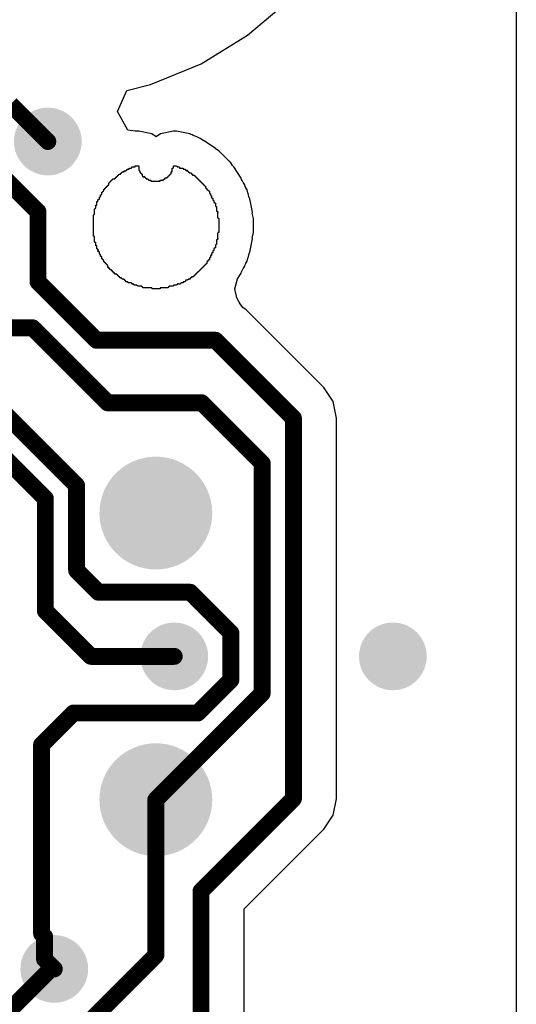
# Model space of a CAD drawing. Header units: inches. Extents: x 0.3 to 40.7, y 0.3 to 25.1.
# Tile 4 of 5: x 36.3 to 40.7, y 9.6 to 18.3. Entities that reach past the tile are written whole.
import ezdxf

# ---------------------------------------------------------------- set-up
doc = ezdxf.new("R2010")
doc.units = ezdxf.units.IN
doc.layers.add('BOTTOM', color=5, linetype='Continuous')
doc.layers.add('Via Holes', color=16, linetype='Continuous')

# ---------------------------------------------------------------- blocks, each defined once
blk = doc.blocks.new('TP_1_00MM_B_3049')
at = {"layer": 'BOTTOM'}
h = blk.add_hatch(color=5, dxfattribs=at)
edge = h.paths.add_edge_path()
edge.add_arc((0, 0), 0.499999, 0, 360)
blk = doc.blocks.new('TP_1_00MM_B_3052')
at = {"layer": 'BOTTOM'}
h = blk.add_hatch(color=5, dxfattribs=at)
edge = h.paths.add_edge_path()
edge.add_arc((0, 0), 0.499999, 0, 360)

msp = doc.modelspace()

# ---------------------------------------------------------------- hatches: boundary and pattern name
at = {"layer": 'BOTTOM'}
h = msp.add_hatch(color=5, dxfattribs=at)
edge = h.paths.add_edge_path()
edge.add_arc((36.54271076, 17.24282556), 0.2999994, 0, 360)
h = msp.add_hatch(color=5, dxfattribs=at)
edge = h.paths.add_edge_path()
edge.add_arc((37.66302602, 12.68000766), 0.2999994, 0, 360)
h = msp.add_hatch(color=5, dxfattribs=at)
edge = h.paths.add_edge_path()
edge.add_arc((39.60029163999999, 12.6800102), 0.2999994, 0, 360)
h = msp.add_hatch(color=5, dxfattribs=at)
edge = h.paths.add_edge_path()
edge.add_arc((36.60003602, 9.91001066), 0.2999994, 0, 360)
at = {"layer": 'Via Holes'}
h = msp.add_hatch(color=7, dxfattribs=at)
edge = h.paths.add_edge_path()
edge.add_arc((36.54271076, 17.24282556), 0.1499997, 0, 360)
h = msp.add_hatch(color=7, dxfattribs=at)
edge = h.paths.add_edge_path()
edge.add_arc((37.66302602, 12.68000766), 0.1499997, 0, 360)
h = msp.add_hatch(color=7, dxfattribs=at)
edge = h.paths.add_edge_path()
edge.add_arc((39.60029163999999, 12.6800102), 0.1499997, 0, 360)
h = msp.add_hatch(color=7, dxfattribs=at)
edge = h.paths.add_edge_path()
edge.add_arc((36.60003602, 9.91001066), 0.1499997, 0, 360)

# ---------------------------------------------------------------- linework, layer by layer
at = {"layer": 'BOTTOM'}
for p, q in [((40.69414518, 20.86001924), (40.69413755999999, 4.5000037)), ((38.31306536, 18.18459152), (38.68111136, 18.4989343)), ((37.90037378, 17.93169388), (38.31306536, 18.18459152)), ((37.4532017, 17.74646946), (37.90037378, 17.93169388)), ((37.24262808, 17.69591584), (37.4532017, 17.74646946)), ((37.15935672, 17.50815396), (37.24262808, 17.69591584)), ((37.25093896, 17.34411822), (37.15935672, 17.50815396)), ((37.31764444, 17.33298794), (37.25093896, 17.34411822)), ((37.34851306, 17.33298794), (37.31764444, 17.33298794)), ((37.46556641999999, 17.30970376), (37.34851306, 17.33298794)), ((37.50286378, 17.28478382), (37.46556641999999, 17.30970376)), ((37.54016114, 17.30970376), (37.50286378, 17.28478382)), ((37.6572145, 17.33298794), (37.54016114, 17.30970376)), ((37.68367368, 17.33298794), (37.6572145, 17.33298794)), ((37.80072704, 17.30970376), (37.68367368, 17.33298794)), ((37.8101733, 17.30339186), (37.80072704, 17.30970376)), ((37.82277932, 17.30088488), (37.8101733, 17.30339186)), ((37.83602034, 17.29203806), (37.82277932, 17.30088488)), ((37.85805738, 17.28765402), (37.83602034, 17.29203806)), ((37.86937308, 17.28009244), (37.85805738, 17.28765402)), ((37.87569768, 17.27883514), (37.86937308, 17.28009244)), ((37.88701846, 17.27127102), (37.87569768, 17.27883514)), ((37.89333798, 17.27001372), (37.88701846, 17.27127102)), ((37.92537246, 17.24860914), (37.89333798, 17.27001372)), ((37.92861858, 17.24796398), (37.92537246, 17.24860914)), ((38.02785384, 17.18165982), (37.92861858, 17.24796398)), ((38.02957087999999, 17.17908934), (38.02785384, 17.18165982)), ((38.058725, 17.15961008), (38.02957087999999, 17.17908934)), ((38.0604903, 17.15696594), (38.058725, 17.15961008)), ((38.06313443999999, 17.15520064), (38.0604903, 17.15696594)), ((38.06490482, 17.15255396), (38.06313443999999, 17.15520064)), ((38.06754388, 17.15078866), (38.06490482, 17.15255396)), ((38.06930918, 17.14814452), (38.06754388, 17.15078866)), ((38.07195331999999, 17.14637922), (38.06930918, 17.14814452)), ((38.07371862, 17.14374016), (38.07195331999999, 17.14637922)), ((38.0763653, 17.14196978), (38.07371862, 17.14374016)), ((38.07813059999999, 17.13932564), (38.0763653, 17.14196978)), ((38.08077474, 17.13756034), (38.07813059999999, 17.13932564)), ((38.08254512, 17.13491366), (38.08077474, 17.13756034)), ((38.08518418, 17.13314836), (38.08254512, 17.13491366)), ((38.08694947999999, 17.13050422), (38.08518418, 17.13314836)), ((38.08959362, 17.12873892), (38.08694947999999, 17.13050422)), ((38.09135892, 17.12609986), (38.08959362, 17.12873892)), ((38.0940056, 17.12432948), (38.09135892, 17.12609986)), ((38.0957709, 17.12168534), (38.0940056, 17.12432948)), ((38.09841504, 17.11992004), (38.0957709, 17.12168534)), ((38.10018033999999, 17.1172759), (38.09841504, 17.11992004)), ((38.10282448, 17.1155106), (38.10018033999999, 17.1172759)), ((38.10459486, 17.11286392), (38.10282448, 17.1155106)), ((38.10723392, 17.11109862), (38.10459486, 17.11286392)), ((38.10899921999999, 17.10845448), (38.10723392, 17.11109862)), ((38.11164336, 17.10668918), (38.10899921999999, 17.10845448)), ((38.11340866, 17.10405012), (38.11164336, 17.10668918)), ((38.11605534, 17.10227974), (38.11340866, 17.10405012)), ((38.11782064, 17.0996356), (38.11605534, 17.10227974)), ((37.28677328, 17.00947068), (37.28677328, 17.0182921)), ((37.28677328, 17.0182921), (37.3176419, 17.0182921)), ((37.3176419, 17.0182921), (37.3176419, 17.02711098)), ((37.3176419, 17.02711098), (37.34851306, 17.02711098)), ((37.34851306, 17.02711098), (37.34851306, 16.98742094)), ((37.6572145, 17.00947068), (37.6572145, 17.02711098)), ((37.6572145, 17.02711098), (37.68367368, 17.02711098)), ((37.68367368, 17.02711098), (37.68367368, 17.02270154)), ((37.68367368, 17.02270154), (37.68808566, 17.02270154)), ((37.68808566, 17.02270154), (37.68808566, 17.0182921)), ((37.68808566, 17.0182921), (37.70572596, 17.0182921)), ((37.70572596, 17.0182921), (37.70572596, 17.01388266)), ((38.12046478, 17.0978703), (38.11782064, 17.0996356)), ((38.12223516, 17.09522362), (38.12046478, 17.0978703)), ((38.12487422, 17.09345832), (38.12223516, 17.09522362)), ((38.12663952, 17.09081418), (38.12487422, 17.09345832)), ((38.12928366, 17.08904888), (38.12663952, 17.09081418)), ((38.13104896, 17.08640982), (38.12928366, 17.08904888)), ((38.13369564, 17.08463944), (38.13104896, 17.08640982)), ((38.13546094, 17.0819953), (38.13369564, 17.08463944)), ((38.13810508, 17.08023), (38.13546094, 17.0819953)), ((38.13987546, 17.07758332), (38.13810508, 17.08023)), ((38.14251452, 17.07581802), (38.13987546, 17.07758332)), ((38.14427982, 17.07317388), (38.14251452, 17.07581802)), ((38.14692396, 17.07140858), (38.14427982, 17.07317388)), ((38.14868926, 17.06876952), (38.14692396, 17.07140858)), ((38.15133594, 17.06699914), (38.14868926, 17.06876952)), ((38.15310124, 17.064355), (38.15133594, 17.06699914)), ((38.15574538, 17.0625897), (38.15310124, 17.064355)), ((38.15751067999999, 17.05994556), (38.15574538, 17.0625897)), ((38.16015482, 17.05818026), (38.15751067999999, 17.05994556)), ((38.17963408, 17.02902614), (38.16015482, 17.05818026)), ((38.18220456, 17.0273091), (38.17963408, 17.02902614)), ((38.18396986, 17.02466496), (38.18220456, 17.0273091)), ((38.186614, 17.02289966), (38.18396986, 17.02466496)), ((38.18838184, 17.02025552), (38.186614, 17.02289966)), ((38.19102598, 17.01848768), (38.18838184, 17.02025552)), ((38.25733014, 16.91925242), (38.19102598, 17.01848768)), ((37.15006031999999, 16.92568116), (37.15006031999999, 16.9300906)), ((37.15006031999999, 16.9300906), (37.1544723, 16.9300906)), ((37.1544723, 16.9300906), (37.1544723, 16.93450004)), ((37.1544723, 16.93450004), (37.15888174, 16.93450004)), ((37.15888174, 16.93450004), (37.15888174, 16.93891202)), ((37.15888174, 16.93891202), (37.16329118, 16.93891202)), ((37.16329118, 16.93891202), (37.16329118, 16.94332146)), ((37.16329118, 16.94332146), (37.16770062, 16.94332146)), ((37.16770062, 16.94332146), (37.16770062, 16.9477309)), ((37.16770062, 16.9477309), (37.1721126, 16.9477309)), ((37.1721126, 16.9477309), (37.1721126, 16.95214034)), ((37.1721126, 16.95214034), (37.18534092, 16.95214034)), ((37.18534092, 16.95214034), (37.18534092, 16.95655232)), ((37.18534092, 16.95655232), (37.18975289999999, 16.95655232)), ((37.18975289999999, 16.95655232), (37.18975289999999, 16.96096176)), ((37.18975289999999, 16.96096176), (37.19416234, 16.96096176)), ((37.19416234, 16.96096176), (37.19416234, 16.9653712)), ((37.19416234, 16.9653712), (37.19857177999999, 16.9653712)), ((37.19857177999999, 16.9653712), (37.19857177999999, 16.96978064)), ((37.19857177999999, 16.96978064), (37.20298122, 16.96978064)), ((37.20298122, 16.96978064), (37.20298122, 16.97419008)), ((37.20298122, 16.97419008), (37.22062152, 16.97419008)), ((37.22062152, 16.97419008), (37.22062152, 16.9830115)), ((37.22062152, 16.9830115), (37.23826182, 16.9830115)), ((37.23826182, 16.9830115), (37.23826182, 16.98742094)), ((37.23826182, 16.98742094), (37.24267126, 16.98742094)), ((37.24267126, 16.98742094), (37.24267126, 16.99183038)), ((37.24267126, 16.99183038), (37.24708323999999, 16.99183038)), ((37.24708323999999, 16.99183038), (37.24708323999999, 16.99624236)), ((37.24708323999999, 16.99624236), (37.26472099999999, 16.99624236)), ((37.26472099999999, 16.99624236), (37.26472099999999, 17.00506124)), ((37.26472099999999, 17.00506124), (37.2823613, 17.00506124)), ((37.2823613, 17.00506124), (37.2823613, 17.00947068)), ((37.2823613, 17.00947068), (37.28677328, 17.00947068)), ((37.34851306, 16.98742094), (37.3529225, 16.98742094)), ((37.3529225, 16.98742094), (37.3529225, 16.9830115)), ((37.3529225, 16.9830115), (37.35733194, 16.9830115)), ((37.35733194, 16.9830115), (37.35733194, 16.96978064)), ((37.35733194, 16.96978064), (37.36174392, 16.96978064)), ((37.36174392, 16.96978064), (37.36174392, 16.9653712)), ((37.36174392, 16.9653712), (37.36615336, 16.9653712)), ((37.36615336, 16.9653712), (37.36615336, 16.96096176)), ((37.36615336, 16.96096176), (37.37056279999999, 16.96096176)), ((37.37056279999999, 16.96096176), (37.37056279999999, 16.95655232)), ((37.37056279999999, 16.95655232), (37.37497224, 16.95655232)), ((37.37497224, 16.95655232), (37.37497224, 16.95214034)), ((37.37497224, 16.95214034), (37.37938167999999, 16.95214034)), ((37.37938167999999, 16.95214034), (37.37938167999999, 16.93450004)), ((37.37938167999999, 16.93450004), (37.38379365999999, 16.93450004)), ((37.38379365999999, 16.93450004), (37.38379365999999, 16.9300906)), ((37.38379365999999, 16.9300906), (37.39261253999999, 16.9300906)), ((37.39261253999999, 16.9300906), (37.39261253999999, 16.93450004)), ((37.39261253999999, 16.93450004), (37.39702198, 16.93450004)), ((37.39702198, 16.93450004), (37.39702198, 16.9300906)), ((37.39702198, 16.9300906), (37.40143396, 16.9300906)), ((37.40143396, 16.9300906), (37.40143396, 16.92568116)), ((37.6042936, 16.92568116), (37.6042936, 16.9300906)), ((37.6042936, 16.9300906), (37.60870304, 16.9300906)), ((37.60870304, 16.9300906), (37.60870304, 16.93450004)), ((37.60870304, 16.93450004), (37.61311502, 16.93450004)), ((37.61311502, 16.93450004), (37.61311502, 16.93891202)), ((37.61311502, 16.93891202), (37.61752446, 16.93891202)), ((37.61752446, 16.93891202), (37.61752446, 16.94332146)), ((37.61752446, 16.94332146), (37.62193389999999, 16.94332146)), ((37.62193389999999, 16.94332146), (37.62193389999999, 16.9477309)), ((37.62193389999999, 16.9477309), (37.62634334, 16.9477309)), ((37.62634334, 16.9477309), (37.62634334, 16.95214034)), ((37.62634334, 16.95214034), (37.63075532, 16.95214034)), ((37.63075532, 16.95214034), (37.63075532, 16.95655232)), ((37.63075532, 16.95655232), (37.63516476, 16.95655232)), ((37.63516476, 16.95655232), (37.63516476, 16.97419008)), ((37.63516476, 16.97419008), (37.64398364, 16.97419008)), ((37.64398364, 16.97419008), (37.64398364, 17.00506124)), ((37.64398364, 17.00506124), (37.65280506, 17.00506124)), ((37.65280506, 17.00506124), (37.65280506, 17.00947068)), ((37.65280506, 17.00947068), (37.6572145, 17.00947068)), ((37.70572596, 17.01388266), (37.7101354, 17.01388266)), ((37.7101354, 17.01388266), (37.7101354, 17.00506124)), ((37.7101354, 17.00506124), (37.74100402, 17.00506124)), ((37.74100402, 17.00506124), (37.74100402, 16.99624236)), ((37.74100402, 16.99624236), (37.75864431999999, 16.99624236)), ((37.75864431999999, 16.99624236), (37.75864431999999, 16.99183038)), ((37.75864431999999, 16.99183038), (37.7630563, 16.99183038)), ((37.7630563, 16.99183038), (37.7630563, 16.98742094)), ((37.7630563, 16.98742094), (37.76746574, 16.98742094)), ((37.76746574, 16.98742094), (37.76746574, 16.9830115)), ((37.76746574, 16.9830115), (37.77187518, 16.9830115)), ((37.77187518, 16.9830115), (37.77187518, 16.98742094)), ((37.77187518, 16.98742094), (37.77628462, 16.98742094)), ((37.77628462, 16.98742094), (37.77628462, 16.9830115)), ((37.77628462, 16.9830115), (37.78069406, 16.9830115)), ((37.78069406, 16.9830115), (37.78069406, 16.97860206)), ((37.78069406, 16.97860206), (37.78510604, 16.97860206)), ((37.78510604, 16.97860206), (37.78510604, 16.97419008)), ((37.78510604, 16.97419008), (37.78951548, 16.97419008)), ((37.78951548, 16.97419008), (37.78951548, 16.96978064)), ((37.78951548, 16.96978064), (37.79392491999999, 16.96978064)), ((37.79392491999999, 16.96978064), (37.79392491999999, 16.9653712)), ((37.79392491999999, 16.9653712), (37.81156522, 16.9653712)), ((37.81156522, 16.9653712), (37.81156522, 16.96096176)), ((37.81156522, 16.96096176), (37.81597465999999, 16.96096176)), ((37.81597465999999, 16.96096176), (37.81597465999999, 16.95214034)), ((37.81597465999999, 16.95214034), (37.82479608, 16.95214034)), ((37.82479608, 16.95214034), (37.82479608, 16.94332146)), ((37.82479608, 16.94332146), (37.84243638, 16.94332146)), ((37.84243638, 16.94332146), (37.84243638, 16.93891202)), ((37.84243638, 16.93891202), (37.84684582, 16.93891202)), ((37.84684582, 16.93891202), (37.84684582, 16.93450004)), ((37.84684582, 16.93450004), (37.85125525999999, 16.93450004)), ((37.85125525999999, 16.93450004), (37.85125525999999, 16.9300906)), ((37.85125525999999, 16.9300906), (37.8556647, 16.9300906)), ((37.8556647, 16.9300906), (37.8556647, 16.92568116)), ((37.06186135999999, 16.83747966), (37.06186135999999, 16.84189164)), ((37.06186135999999, 16.84189164), (37.0662708, 16.84189164)), ((37.0662708, 16.84189164), (37.0662708, 16.84630108)), ((37.0662708, 16.84630108), (37.07068023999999, 16.84630108)), ((37.07068023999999, 16.84630108), (37.07068023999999, 16.85071052)), ((37.07068023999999, 16.85071052), (37.07509221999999, 16.85071052)), ((37.07509221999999, 16.85071052), (37.07509221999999, 16.85511996)), ((37.07509221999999, 16.85511996), (37.07950166, 16.85511996)), ((37.07950166, 16.85511996), (37.07950166, 16.8595294)), ((37.07950166, 16.8595294), (37.08391109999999, 16.8595294)), ((37.08391109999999, 16.8595294), (37.08391109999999, 16.8771697)), ((37.08391109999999, 16.8771697), (37.08832054, 16.8771697)), ((37.08832054, 16.8771697), (37.08832054, 16.88158168)), ((37.08832054, 16.88158168), (37.09272997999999, 16.88158168)), ((37.09272997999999, 16.88158168), (37.09272997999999, 16.88599112)), ((37.09272997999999, 16.88599112), (37.09714196, 16.88599112)), ((37.09714196, 16.88599112), (37.09714196, 16.89040056)), ((37.09714196, 16.89040056), (37.1015514, 16.89040056)), ((37.1015514, 16.89040056), (37.1015514, 16.89481)), ((37.1015514, 16.89481), (37.10596084, 16.89481)), ((37.10596084, 16.89481), (37.10596084, 16.89922198)), ((37.10596084, 16.89922198), (37.11037028, 16.89922198)), ((37.11037028, 16.89922198), (37.11037028, 16.90363142)), ((37.11037028, 16.90363142), (37.11478226, 16.90363142)), ((37.11478226, 16.90363142), (37.11478226, 16.90804086)), ((37.11478226, 16.90804086), (37.11919169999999, 16.90804086)), ((37.11919169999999, 16.90804086), (37.11919169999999, 16.9124503)), ((37.11919169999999, 16.9124503), (37.136832, 16.9124503)), ((37.136832, 16.9124503), (37.136832, 16.91685974)), ((37.136832, 16.91685974), (37.14124143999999, 16.91685974)), ((37.14124143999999, 16.91685974), (37.14124143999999, 16.92127172)), ((37.14124143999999, 16.92127172), (37.14565088, 16.92127172)), ((37.14565088, 16.92127172), (37.14565088, 16.92568116)), ((37.14565088, 16.92568116), (37.15006031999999, 16.92568116)), ((37.40143396, 16.92568116), (37.4058434, 16.92568116)), ((37.4058434, 16.92568116), (37.4058434, 16.92127172)), ((37.4058434, 16.92127172), (37.41025284, 16.92127172)), ((37.41025284, 16.92127172), (37.41025284, 16.91685974)), ((37.41025284, 16.91685974), (37.41466228, 16.91685974)), ((37.41466228, 16.91685974), (37.41466228, 16.9124503)), ((37.41466228, 16.9124503), (37.42789313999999, 16.9124503)), ((37.42789313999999, 16.9124503), (37.42789313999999, 16.90804086)), ((37.42789313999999, 16.90804086), (37.43230258, 16.90804086)), ((37.43230258, 16.90804086), (37.43230258, 16.90363142)), ((37.43230258, 16.90363142), (37.43671201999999, 16.90363142)), ((37.43671201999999, 16.90363142), (37.43671201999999, 16.89922198)), ((37.43671201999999, 16.89922198), (37.45435232, 16.89922198)), ((37.45435232, 16.89922198), (37.45435232, 16.89040056)), ((37.45435232, 16.89040056), (37.53814438, 16.89040056)), ((37.53814438, 16.89040056), (37.53814438, 16.89922198)), ((37.53814438, 16.89922198), (37.569013, 16.89922198)), ((37.569013, 16.89922198), (37.569013, 16.90804086)), ((37.569013, 16.90804086), (37.57342498, 16.90804086)), ((37.57342498, 16.90804086), (37.57342498, 16.9124503)), ((37.57342498, 16.9124503), (37.58224386, 16.9124503)), ((37.58224386, 16.9124503), (37.58224386, 16.92127172)), ((37.58224386, 16.92127172), (37.59988416, 16.92127172)), ((37.59988416, 16.92127172), (37.59988416, 16.92568116)), ((37.59988416, 16.92568116), (37.6042936, 16.92568116)), ((37.8556647, 16.92568116), (37.86007668, 16.92568116)), ((37.86007668, 16.92568116), (37.86007668, 16.92127172)), ((37.86007668, 16.92127172), (37.86448612, 16.92127172)), ((37.86448612, 16.92127172), (37.86448612, 16.91685974)), ((37.86448612, 16.91685974), (37.86889556, 16.91685974)), ((37.86889556, 16.91685974), (37.86889556, 16.9124503)), ((37.86889556, 16.9124503), (37.87330499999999, 16.9124503)), ((37.87330499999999, 16.9124503), (37.87330499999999, 16.90804086)), ((37.87330499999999, 16.90804086), (37.87771698, 16.90804086)), ((37.87771698, 16.90804086), (37.87771698, 16.90363142)), ((37.87771698, 16.90363142), (37.88212642, 16.90363142)), ((37.88212642, 16.90363142), (37.88212642, 16.89922198)), ((37.88212642, 16.89922198), (37.88653586, 16.89922198)), ((37.88653586, 16.89922198), (37.88653586, 16.89481)), ((37.88653586, 16.89481), (37.8909453, 16.89481)), ((37.8909453, 16.89481), (37.8909453, 16.89040056)), ((37.8909453, 16.89040056), (37.89535474, 16.89040056)), ((37.89535474, 16.89040056), (37.89535474, 16.88599112)), ((37.89535474, 16.88599112), (37.89976672, 16.88599112)), ((37.89976672, 16.88599112), (37.89976672, 16.88158168)), ((37.89976672, 16.88158168), (37.90417616, 16.88158168)), ((37.90417616, 16.88158168), (37.90417616, 16.8771697)), ((37.90417616, 16.8771697), (37.90858559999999, 16.8771697)), ((37.90858559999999, 16.8771697), (37.90858559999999, 16.87276026)), ((37.90858559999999, 16.87276026), (37.91299504, 16.87276026)), ((37.91299504, 16.87276026), (37.91299504, 16.86835082)), ((37.91299504, 16.86835082), (37.91740702, 16.86835082)), ((37.91740702, 16.86835082), (37.91740702, 16.86394138)), ((37.91740702, 16.86394138), (37.92181646, 16.86394138)), ((37.92181646, 16.86394138), (37.92181646, 16.8595294)), ((37.92181646, 16.8595294), (37.9262259, 16.8595294)), ((37.9262259, 16.8595294), (37.9262259, 16.85511996)), ((37.9262259, 16.85511996), (37.93063533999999, 16.85511996)), ((37.93063533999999, 16.85511996), (37.93063533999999, 16.85071052)), ((37.93063533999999, 16.85071052), (37.93504732, 16.85071052)), ((37.93504732, 16.85071052), (37.93504732, 16.84630108)), ((37.93504732, 16.84630108), (37.93945676, 16.84630108)), ((37.93945676, 16.84630108), (37.93945676, 16.84189164)), ((37.93945676, 16.84189164), (37.9438662, 16.84189164)), ((37.9438662, 16.84189164), (37.9438662, 16.83747966)), ((38.25983712, 16.90664894), (38.25733014, 16.91925242)), ((38.26614902, 16.89720268), (38.25983712, 16.90664894)), ((38.26740631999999, 16.89088316), (38.26614902, 16.89720268)), ((38.27497044, 16.87956238), (38.26740631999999, 16.89088316)), ((38.27560798, 16.8763569), (38.27497044, 16.87956238)), ((38.28819876, 16.85751264), (38.27560798, 16.8763569)), ((38.29070573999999, 16.84491424), (38.28819876, 16.85751264)), ((38.29702018, 16.8354629), (38.29070573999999, 16.84491424)), ((37.00453101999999, 16.7492807), (37.00453101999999, 16.75369014)), ((37.00453101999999, 16.75369014), (37.00894046, 16.75369014)), ((37.00894046, 16.75369014), (37.00894046, 16.77133044)), ((37.00894046, 16.77133044), (37.01776187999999, 16.77133044)), ((37.01776187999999, 16.77133044), (37.01776187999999, 16.77573988)), ((37.01776187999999, 16.77573988), (37.02217132, 16.77573988)), ((37.02217132, 16.77573988), (37.02217132, 16.79338018)), ((37.02217132, 16.79338018), (37.02658075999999, 16.79338018)), ((37.02658075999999, 16.79338018), (37.02658075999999, 16.79778962)), ((37.02658075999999, 16.79778962), (37.0309902, 16.79778962)), ((37.0309902, 16.79778962), (37.0309902, 16.80219906)), ((37.0309902, 16.80219906), (37.03539963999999, 16.80219906)), ((37.03539963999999, 16.80219906), (37.03539963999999, 16.80661104)), ((37.03539963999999, 16.80661104), (37.03981162, 16.80661104)), ((37.03981162, 16.80661104), (37.03981162, 16.81983936)), ((37.03981162, 16.81983936), (37.04422106, 16.81983936)), ((37.04422106, 16.81983936), (37.04422106, 16.82425134)), ((37.04422106, 16.82425134), (37.0486305, 16.82425134)), ((37.0486305, 16.82425134), (37.0486305, 16.82866078)), ((37.0486305, 16.82866078), (37.05303994, 16.82866078)), ((37.05303994, 16.82866078), (37.05303994, 16.83307022)), ((37.05303994, 16.83307022), (37.05745192, 16.83307022)), ((37.05745192, 16.83307022), (37.05745192, 16.83747966)), ((37.05745192, 16.83747966), (37.06186135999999, 16.83747966)), ((37.93945676, 16.83747966), (37.93945676, 16.83307022)), ((37.9438662, 16.83747966), (37.93945676, 16.83747966)), ((37.93945676, 16.83307022), (37.9438662, 16.83307022)), ((37.9438662, 16.83307022), (37.9438662, 16.82866078)), ((37.9438662, 16.82866078), (37.94827564, 16.82866078)), ((37.94827564, 16.82866078), (37.94827564, 16.82425134)), ((37.94827564, 16.82425134), (37.95268508, 16.82425134)), ((37.95268508, 16.82425134), (37.95268508, 16.81542992)), ((37.95268508, 16.81542992), (37.9615065, 16.81542992)), ((37.9615065, 16.81542992), (37.9615065, 16.81102048)), ((37.9615065, 16.81102048), (37.96591594, 16.81102048)), ((37.96591594, 16.81102048), (37.96591594, 16.80661104)), ((37.96591594, 16.80661104), (37.97032538, 16.80661104)), ((37.97032538, 16.80661104), (37.97032538, 16.80219906)), ((37.97032538, 16.80219906), (37.97473736, 16.80219906)), ((37.97473736, 16.80219906), (37.97473736, 16.7845613)), ((37.97473736, 16.7845613), (37.9791468, 16.7845613)), ((37.9791468, 16.7845613), (37.9791468, 16.78014932)), ((37.9791468, 16.78014932), (37.98355624, 16.78014932)), ((37.98355624, 16.78014932), (37.98355624, 16.766921)), ((37.98355624, 16.766921), (37.98796567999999, 16.766921)), ((37.98796567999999, 16.766921), (37.98796567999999, 16.76250902)), ((37.98796567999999, 16.76250902), (37.99237766, 16.76250902)), ((37.99237766, 16.76250902), (37.99237766, 16.74486872)), ((38.29765772, 16.83225742), (38.29702018, 16.8354629)), ((38.31024849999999, 16.81341316), (38.29765772, 16.83225742)), ((38.3152523, 16.78825446), (38.31024849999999, 16.81341316)), ((38.31906992, 16.782542), (38.3152523, 16.78825446)), ((38.32657308, 16.74482046), (38.31906992, 16.782542)), ((36.96925041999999, 16.65226032), (36.96925041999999, 16.6787195)), ((36.96925041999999, 16.6787195), (36.9780693, 16.6787195)), ((36.9780693, 16.6787195), (36.9780693, 16.70959066)), ((36.9780693, 16.70959066), (36.98689072, 16.70959066)), ((36.98689072, 16.70959066), (36.98689072, 16.72723096)), ((36.98689072, 16.72723096), (36.99130016, 16.72723096)), ((36.99130016, 16.72723096), (36.99130016, 16.7316404)), ((36.99130016, 16.7316404), (37.00012158, 16.7316404)), ((37.00012158, 16.7316404), (37.00012158, 16.7492807)), ((37.00012158, 16.7492807), (37.00453101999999, 16.7492807)), ((37.99237766, 16.74486872), (37.9967871, 16.74486872)), ((37.9967871, 16.74486872), (37.9967871, 16.74045928)), ((37.9967871, 16.74045928), (38.00560598, 16.74045928)), ((38.00560598, 16.74045928), (38.00560598, 16.72281898)), ((38.00560598, 16.72281898), (38.01001542, 16.72281898)), ((38.01001542, 16.72281898), (38.01001542, 16.71840954)), ((38.01001542, 16.71840954), (38.0144274, 16.71840954)), ((38.0144274, 16.71840954), (38.0144274, 16.70076924)), ((38.0144274, 16.70076924), (38.02324628, 16.70076924)), ((38.02324628, 16.70076924), (38.02324628, 16.6963598)), ((38.02324628, 16.6963598), (38.02765572, 16.6963598)), ((38.02765572, 16.6963598), (38.02765572, 16.66990062)), ((38.02765572, 16.66990062), (38.0320677, 16.66990062)), ((38.0320677, 16.66990062), (38.0320677, 16.66548864)), ((38.3278888, 16.74285196), (38.32657308, 16.74482046)), ((38.32851617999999, 16.73969728), (38.3278888, 16.74285196)), ((38.33230078, 16.73403308), (38.32851617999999, 16.73969728)), ((38.35558496, 16.61697972), (38.33230078, 16.73403308)), ((36.94720067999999, 16.40529866), (36.94720067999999, 16.590518)), ((36.94720067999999, 16.590518), (36.95161012, 16.590518)), ((36.95161012, 16.590518), (36.95161012, 16.59492998)), ((36.95161012, 16.59492998), (36.95601955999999, 16.59492998)), ((36.95601955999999, 16.59492998), (36.95601955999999, 16.6434389)), ((36.95601955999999, 16.6434389), (36.96043153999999, 16.6434389)), ((36.96043153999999, 16.6434389), (36.96043153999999, 16.64784834)), ((36.96043153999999, 16.64784834), (36.96484098, 16.64784834)), ((36.96484098, 16.64784834), (36.96484098, 16.65226032)), ((36.96484098, 16.65226032), (36.96925041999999, 16.65226032)), ((38.0320677, 16.66548864), (38.03647714, 16.66548864)), ((38.03647714, 16.66548864), (38.03647714, 16.6257986)), ((38.03647714, 16.6257986), (38.04529601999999, 16.6257986)), ((38.04529601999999, 16.6257986), (38.04529601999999, 16.61697972)), ((38.04529601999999, 16.61697972), (38.049708, 16.61697972)), ((38.049708, 16.61257028), (38.04529601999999, 16.61257028)), ((38.04529601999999, 16.61257028), (38.04529601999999, 16.56846826)), ((38.049708, 16.61697972), (38.049708, 16.61257028)), ((38.35473151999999, 16.60827768), (38.35558496, 16.61257028)), ((38.36440384, 16.55964938), (38.35473151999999, 16.60827768)), ((38.35558496, 16.61257028), (38.35558496, 16.61697972)), ((38.04529601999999, 16.56846826), (38.049708, 16.56846826)), ((38.049708, 16.56846826), (38.049708, 16.56405882)), ((38.049708, 16.56405882), (38.05411744, 16.56405882)), ((38.05411744, 16.56405882), (38.05411744, 16.55964938)), ((38.05411744, 16.55964938), (38.05852688, 16.55964938)), ((38.05852688, 16.55964938), (38.05852688, 16.43616728)), ((38.36440384, 16.43616728), (38.36440384, 16.55964938)), ((36.95161012, 16.40529866), (36.94720067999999, 16.40529866)), ((36.95161012, 16.40088668), (36.95161012, 16.40529866)), ((38.049708, 16.43175784), (38.04529601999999, 16.43175784)), ((38.04529601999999, 16.43175784), (38.04529601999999, 16.38324892)), ((38.05852688, 16.43616728), (38.049708, 16.43616728)), ((38.049708, 16.43616728), (38.049708, 16.43175784)), ((38.35473151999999, 16.38754152), (38.36440384, 16.43616728)), ((36.95601955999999, 16.40088668), (36.95161012, 16.40088668)), ((36.95601955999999, 16.35237776), (36.95601955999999, 16.40088668)), ((36.96043153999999, 16.35237776), (36.95601955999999, 16.35237776)), ((36.96043153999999, 16.34796832), (36.96043153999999, 16.35237776)), ((36.96925041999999, 16.34796832), (36.96043153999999, 16.34796832)), ((36.96925041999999, 16.31709716), (36.96925041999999, 16.34796832)), ((36.9780693, 16.31709716), (36.96925041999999, 16.31709716)), ((36.9780693, 16.29063798), (36.9780693, 16.31709716)), ((38.0320677, 16.32591858), (38.02765572, 16.32591858)), ((38.02765572, 16.32591858), (38.02765572, 16.29945686)), ((38.03647714, 16.33032802), (38.0320677, 16.33032802)), ((38.0320677, 16.33032802), (38.0320677, 16.32591858)), ((38.04529601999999, 16.37001806), (38.03647714, 16.37001806)), ((38.03647714, 16.37001806), (38.03647714, 16.33032802)), ((38.04529601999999, 16.38324892), (38.049708, 16.38324892)), ((38.049708, 16.37883694), (38.04529601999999, 16.37883694)), ((38.04529601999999, 16.37883694), (38.04529601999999, 16.37001806)), ((38.049708, 16.38324892), (38.049708, 16.37883694)), ((38.33230078, 16.26178358), (38.35558496, 16.37883694)), ((38.35558496, 16.38324892), (38.35473151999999, 16.38754152)), ((38.35558496, 16.37883694), (38.35558496, 16.38324892)), ((36.98248128, 16.29063798), (36.9780693, 16.29063798)), ((36.98248128, 16.286226), (36.98248128, 16.29063798)), ((36.98689072, 16.286226), (36.98248128, 16.286226)), ((36.98689072, 16.28181656), (36.98689072, 16.286226)), ((36.99130016, 16.28181656), (36.98689072, 16.28181656)), ((36.98689072, 16.26858824), (36.98689072, 16.27740712)), ((36.98689072, 16.27740712), (36.99130016, 16.27740712)), ((36.99130016, 16.26858824), (36.98689072, 16.26858824)), ((36.99130016, 16.27740712), (36.99130016, 16.28181656)), ((36.99130016, 16.26417626), (36.99130016, 16.26858824)), ((37.00012158, 16.26417626), (36.99130016, 16.26417626)), ((37.00012158, 16.24653596), (37.00012158, 16.26417626)), ((37.00453101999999, 16.24653596), (37.00012158, 16.24653596)), ((37.00453101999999, 16.24212652), (37.00453101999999, 16.24653596)), ((37.00894046, 16.24212652), (37.00453101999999, 16.24212652)), ((37.00894046, 16.22448622), (37.00894046, 16.24212652)), ((37.99237766, 16.23330764), (37.98355624, 16.23330764)), ((37.98355624, 16.23330764), (37.98355624, 16.21566734)), ((37.9967871, 16.25094794), (37.99237766, 16.25094794)), ((37.99237766, 16.25094794), (37.99237766, 16.23330764)), ((38.00560598, 16.25535738), (37.9967871, 16.25535738)), ((37.9967871, 16.25535738), (37.9967871, 16.25094794)), ((38.01001542, 16.27299768), (38.00560598, 16.27299768)), ((38.00560598, 16.27299768), (38.00560598, 16.25535738)), ((38.0144274, 16.27740712), (38.01001542, 16.27740712)), ((38.01001542, 16.27740712), (38.01001542, 16.27299768)), ((38.01883684, 16.29504742), (38.0144274, 16.29504742)), ((38.0144274, 16.29504742), (38.0144274, 16.27740712)), ((38.02765572, 16.29945686), (38.01883684, 16.29945686)), ((38.01883684, 16.29945686), (38.01883684, 16.29504742)), ((38.31906992, 16.21327466), (38.32657308, 16.2509962)), ((38.32657308, 16.2509962), (38.3278888, 16.2529647)), ((38.3278888, 16.2529647), (38.32851617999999, 16.25611938)), ((38.32851617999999, 16.25611938), (38.33230078, 16.26178358)), ((37.01776187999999, 16.22448622), (37.00894046, 16.22448622)), ((37.01776187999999, 16.22007678), (37.01776187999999, 16.22448622)), ((37.02217132, 16.22007678), (37.01776187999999, 16.22007678)), ((37.02217132, 16.20243648), (37.02217132, 16.22007678)), ((37.02658075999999, 16.20243648), (37.02217132, 16.20243648)), ((37.02658075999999, 16.19802704), (37.02658075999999, 16.20243648)), ((37.0309902, 16.19802704), (37.02658075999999, 16.19802704)), ((37.0309902, 16.1936176), (37.0309902, 16.19802704)), ((37.03539963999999, 16.1936176), (37.0309902, 16.1936176)), ((37.03539963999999, 16.18920562), (37.03539963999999, 16.1936176)), ((37.03981162, 16.18920562), (37.03539963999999, 16.18920562)), ((37.03981162, 16.1759773), (37.03981162, 16.18920562)), ((37.04422106, 16.1759773), (37.03981162, 16.1759773)), ((37.04422106, 16.17156532), (37.04422106, 16.1759773)), ((37.0486305, 16.17156532), (37.04422106, 16.17156532)), ((37.0486305, 16.16715588), (37.0486305, 16.17156532)), ((37.05303994, 16.16715588), (37.0486305, 16.16715588)), ((37.05303994, 16.16274644), (37.05303994, 16.16715588)), ((37.05745192, 16.16274644), (37.05303994, 16.16274644)), ((37.05745192, 16.158337), (37.05745192, 16.16274644)), ((37.06186135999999, 16.158337), (37.05745192, 16.158337)), ((37.06186135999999, 16.15392756), (37.06186135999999, 16.158337)), ((37.0662708, 16.15392756), (37.06186135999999, 16.15392756)), ((37.0662708, 16.14951558), (37.0662708, 16.15392756)), ((37.07068023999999, 16.14951558), (37.0662708, 16.14951558)), ((37.07068023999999, 16.14510614), (37.07068023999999, 16.14951558)), ((37.07509221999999, 16.14510614), (37.07068023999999, 16.14510614)), ((37.07509221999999, 16.12746584), (37.07509221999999, 16.14510614)), ((37.93504732, 16.14510614), (37.93063533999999, 16.14510614)), ((37.93063533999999, 16.14510614), (37.93063533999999, 16.1406967)), ((37.93945676, 16.14951558), (37.93504732, 16.14951558)), ((37.93504732, 16.14951558), (37.93504732, 16.14510614)), ((37.9438662, 16.15392756), (37.93945676, 16.15392756)), ((37.93945676, 16.15392756), (37.93945676, 16.14951558)), ((37.94827564, 16.158337), (37.9438662, 16.158337)), ((37.9438662, 16.158337), (37.9438662, 16.15392756)), ((37.95268508, 16.16274644), (37.94827564, 16.16274644)), ((37.94827564, 16.16274644), (37.94827564, 16.158337)), ((37.9615065, 16.18038674), (37.95268508, 16.18038674)), ((37.95268508, 16.18038674), (37.95268508, 16.16274644)), ((37.96591594, 16.18920562), (37.9615065, 16.18920562)), ((37.9615065, 16.18920562), (37.9615065, 16.18038674)), ((37.97473736, 16.1936176), (37.96591594, 16.1936176)), ((37.96591594, 16.1936176), (37.96591594, 16.18920562)), ((37.9791468, 16.2112579), (37.97473736, 16.2112579)), ((37.97473736, 16.2112579), (37.97473736, 16.1936176)), ((37.98355624, 16.21566734), (37.9791468, 16.21566734)), ((37.9791468, 16.21566734), (37.9791468, 16.2112579)), ((38.28819876, 16.13830402), (38.29070573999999, 16.15090242)), ((38.29070573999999, 16.15090242), (38.29702018, 16.16035376)), ((38.29702018, 16.16035376), (38.29765772, 16.16355924)), ((38.29765772, 16.16355924), (38.31024849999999, 16.1824035)), ((38.31024849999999, 16.1824035), (38.3152523, 16.2075622)), ((38.3152523, 16.2075622), (38.31906992, 16.21327466)), ((37.08391109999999, 16.12746584), (37.07509221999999, 16.12746584)), ((37.08391109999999, 16.11864696), (37.08391109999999, 16.12746584)), ((37.09272997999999, 16.11864696), (37.08391109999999, 16.11864696)), ((37.09272997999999, 16.10982554), (37.09272997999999, 16.11864696)), ((37.09714196, 16.10982554), (37.09272997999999, 16.10982554)), ((37.09714196, 16.1054161), (37.09714196, 16.10982554)), ((37.10596084, 16.1054161), (37.09714196, 16.1054161)), ((37.10596084, 16.09659722), (37.10596084, 16.1054161)), ((37.11478226, 16.09659722), (37.10596084, 16.09659722)), ((37.11478226, 16.0877758), (37.11478226, 16.09659722)), ((37.11919169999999, 16.0877758), (37.11478226, 16.0877758)), ((37.11919169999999, 16.08336636), (37.11919169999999, 16.0877758)), ((37.12801057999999, 16.08336636), (37.11919169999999, 16.08336636)), ((37.12801057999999, 16.07454494), (37.12801057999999, 16.08336636)), ((37.136832, 16.07454494), (37.12801057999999, 16.07454494)), ((37.136832, 16.06572606), (37.136832, 16.07454494)), ((37.1544723, 16.06572606), (37.136832, 16.06572606)), ((37.1544723, 16.06131662), (37.1544723, 16.06572606)), ((37.15888174, 16.06131662), (37.1544723, 16.06131662)), ((37.15888174, 16.05690464), (37.15888174, 16.06131662)), ((37.16329118, 16.05690464), (37.15888174, 16.05690464)), ((37.16329118, 16.0524952), (37.16329118, 16.05690464)), ((37.84684582, 16.05690464), (37.84243638, 16.05690464)), ((37.84243638, 16.05690464), (37.84243638, 16.0524952)), ((37.85125525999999, 16.06131662), (37.84684582, 16.06131662)), ((37.84684582, 16.06131662), (37.84684582, 16.05690464)), ((37.8556647, 16.06572606), (37.85125525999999, 16.06572606)), ((37.85125525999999, 16.06572606), (37.85125525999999, 16.06131662)), ((37.86007668, 16.0701355), (37.8556647, 16.0701355)), ((37.8556647, 16.0701355), (37.8556647, 16.06572606)), ((37.86448612, 16.07454494), (37.86007668, 16.07454494)), ((37.86007668, 16.07454494), (37.86007668, 16.0701355)), ((37.86889556, 16.07895692), (37.86448612, 16.07895692)), ((37.86448612, 16.07895692), (37.86448612, 16.07454494)), ((37.87330499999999, 16.08336636), (37.86889556, 16.08336636)), ((37.86889556, 16.08336636), (37.86889556, 16.07895692)), ((37.87771698, 16.0877758), (37.87330499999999, 16.0877758)), ((37.87330499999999, 16.0877758), (37.87330499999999, 16.08336636)), ((37.88212642, 16.09218524), (37.87771698, 16.09218524)), ((37.87771698, 16.09218524), (37.87771698, 16.0877758)), ((37.88653586, 16.09659722), (37.88212642, 16.09659722)), ((37.88212642, 16.09659722), (37.88212642, 16.09218524)), ((37.8909453, 16.10100666), (37.88653586, 16.10100666)), ((37.88653586, 16.10100666), (37.88653586, 16.09659722)), ((37.89535474, 16.1054161), (37.8909453, 16.1054161)), ((37.8909453, 16.1054161), (37.8909453, 16.10100666)), ((37.89976672, 16.10982554), (37.89535474, 16.10982554)), ((37.89535474, 16.10982554), (37.89535474, 16.1054161)), ((37.90417616, 16.11423498), (37.89976672, 16.11423498)), ((37.89976672, 16.11423498), (37.89976672, 16.10982554)), ((37.90858559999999, 16.11864696), (37.90417616, 16.11864696)), ((37.90417616, 16.11864696), (37.90417616, 16.11423498)), ((37.91299504, 16.1230564), (37.90858559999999, 16.1230564)), ((37.90858559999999, 16.1230564), (37.90858559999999, 16.11864696)), ((37.91740702, 16.12746584), (37.91299504, 16.12746584)), ((37.91299504, 16.12746584), (37.91299504, 16.1230564)), ((37.92181646, 16.13187528), (37.91740702, 16.13187528)), ((37.91740702, 16.13187528), (37.91740702, 16.12746584)), ((37.9262259, 16.13628726), (37.92181646, 16.13628726)), ((37.92181646, 16.13628726), (37.92181646, 16.13187528)), ((37.93063533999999, 16.1406967), (37.9262259, 16.1406967)), ((37.9262259, 16.1406967), (37.9262259, 16.13628726)), ((38.22278614, 16.02486508), (38.25733014, 16.07656424)), ((38.25733014, 16.07656424), (38.25983712, 16.08916772)), ((38.25983712, 16.08916772), (38.26614902, 16.09861398)), ((38.26614902, 16.09861398), (38.26740631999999, 16.1049335)), ((38.26740631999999, 16.1049335), (38.27497044, 16.11625428)), ((38.27497044, 16.11625428), (38.27560798, 16.11945976)), ((38.27560798, 16.11945976), (38.28819876, 16.13830402)), ((37.16770062, 16.0524952), (37.16329118, 16.0524952)), ((37.16770062, 16.04808576), (37.16770062, 16.0524952)), ((37.1721126, 16.04808576), (37.16770062, 16.04808576)), ((37.1721126, 16.04367632), (37.1721126, 16.04808576)), ((37.17652204, 16.04367632), (37.1721126, 16.04367632)), ((37.17652204, 16.03926688), (37.17652204, 16.04367632)), ((37.18093148, 16.03926688), (37.17652204, 16.03926688)), ((37.18093148, 16.0348549), (37.18093148, 16.03926688)), ((37.18534092, 16.0348549), (37.18093148, 16.0348549)), ((37.18534092, 16.03044546), (37.18534092, 16.0348549)), ((37.18975289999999, 16.03044546), (37.18534092, 16.03044546)), ((37.19416234, 16.0348549), (37.18975289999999, 16.0348549)), ((37.18975289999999, 16.0348549), (37.18975289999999, 16.03044546)), ((37.19416234, 16.03044546), (37.19416234, 16.0348549)), ((37.19857177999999, 16.03044546), (37.19416234, 16.03044546)), ((37.19857177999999, 16.02603602), (37.19857177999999, 16.03044546)), ((37.20298122, 16.02603602), (37.19857177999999, 16.02603602)), ((37.20298122, 16.02162658), (37.20298122, 16.02603602)), ((37.22062152, 16.02162658), (37.20298122, 16.02162658)), ((37.22062152, 16.0172146), (37.22062152, 16.02162658)), ((37.22503096, 16.0172146), (37.22062152, 16.0172146)), ((37.22503096, 16.01280516), (37.22503096, 16.0172146)), ((37.22944294, 16.01280516), (37.22503096, 16.01280516)), ((37.22944294, 16.00839572), (37.22944294, 16.01280516)), ((37.23385238, 16.00839572), (37.22944294, 16.00839572)), ((37.23385238, 15.9995743), (37.23385238, 16.00839572)), ((37.25149268, 15.9995743), (37.23385238, 15.9995743)), ((37.25149268, 15.99516486), (37.25149268, 15.9995743)), ((37.25590211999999, 15.99516486), (37.25149268, 15.99516486)), ((37.25590211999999, 15.99075542), (37.25590211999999, 15.99516486)), ((37.2823613, 15.99075542), (37.25590211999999, 15.99075542)), ((37.2823613, 15.98634598), (37.2823613, 15.99075542)), ((37.28677328, 15.98634598), (37.2823613, 15.98634598)), ((37.28677328, 15.98193654), (37.28677328, 15.98634598)), ((37.29118272, 15.98193654), (37.28677328, 15.98193654)), ((37.29118272, 15.97752456), (37.29118272, 15.98193654)), ((37.29559216, 15.97752456), (37.29118272, 15.97752456)), ((37.3000016, 15.98193654), (37.29559216, 15.98193654)), ((37.29559216, 15.98193654), (37.29559216, 15.97752456)), ((37.3000016, 15.97752456), (37.3000016, 15.98193654)), ((37.30441357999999, 15.97752456), (37.3000016, 15.97752456)), ((37.30441357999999, 15.97311512), (37.30441357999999, 15.97752456)), ((37.30882302, 15.97311512), (37.30441357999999, 15.97311512)), ((37.30882302, 15.96870568), (37.30882302, 15.97311512)), ((37.33528219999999, 15.96870568), (37.30882302, 15.96870568)), ((37.33528219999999, 15.96429624), (37.33528219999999, 15.96870568)), ((37.68367368, 15.96870568), (37.6572145, 15.96870568)), ((37.6572145, 15.96870568), (37.6572145, 15.96429624)), ((37.68808566, 15.97311512), (37.68367368, 15.97311512)), ((37.68367368, 15.97311512), (37.68367368, 15.96870568)), ((37.6924951, 15.97752456), (37.68808566, 15.97752456)), ((37.68808566, 15.97752456), (37.68808566, 15.97311512)), ((37.70131397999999, 15.98193654), (37.6924951, 15.98193654)), ((37.6924951, 15.98193654), (37.6924951, 15.97752456)), ((37.70131397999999, 15.97752456), (37.70131397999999, 15.98193654)), ((37.71454484, 15.97752456), (37.70131397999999, 15.97752456)), ((37.71895428, 15.98193654), (37.71454484, 15.98193654)), ((37.71454484, 15.98193654), (37.71454484, 15.97752456)), ((37.72336372, 15.98634598), (37.71895428, 15.98634598)), ((37.71895428, 15.98634598), (37.71895428, 15.98193654)), ((37.74100402, 15.99075542), (37.72336372, 15.99075542)), ((37.72336372, 15.99075542), (37.72336372, 15.98634598)), ((37.75864431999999, 15.9995743), (37.74100402, 15.9995743)), ((37.74100402, 15.9995743), (37.74100402, 15.99075542)), ((37.7630563, 16.00398628), (37.75864431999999, 16.00398628)), ((37.75864431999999, 16.00398628), (37.75864431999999, 15.9995743)), ((37.78069406, 16.01280516), (37.7630563, 16.01280516)), ((37.7630563, 16.01280516), (37.7630563, 16.00398628)), ((37.78510604, 16.0172146), (37.78069406, 16.0172146)), ((37.78069406, 16.0172146), (37.78069406, 16.01280516)), ((37.80274634, 16.02162658), (37.78510604, 16.02162658)), ((37.78510604, 16.02162658), (37.78510604, 16.0172146)), ((37.80715578, 16.03044546), (37.80274634, 16.03044546)), ((37.80274634, 16.03044546), (37.80274634, 16.02162658)), ((37.81597465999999, 16.0348549), (37.80715578, 16.0348549)), ((37.80715578, 16.0348549), (37.80715578, 16.03044546)), ((37.83361496, 16.04367632), (37.81597465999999, 16.04367632)), ((37.81597465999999, 16.04367632), (37.81597465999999, 16.0348549)), ((37.8380244, 16.04808576), (37.83361496, 16.04808576)), ((37.83361496, 16.04808576), (37.83361496, 16.04367632)), ((37.84243638, 16.0524952), (37.8380244, 16.0524952)), ((37.8380244, 16.0524952), (37.8380244, 16.04808576)), ((38.20053066, 15.93598032), (38.22278614, 16.02486508)), ((37.33969164, 15.96429624), (37.33528219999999, 15.96429624)), ((37.33969164, 15.95988426), (37.33969164, 15.96429624)), ((37.37497224, 15.95988426), (37.33969164, 15.95988426)), ((37.37497224, 15.95547482), (37.37497224, 15.95988426)), ((37.37938167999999, 15.95547482), (37.37497224, 15.95547482)), ((37.37938167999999, 15.95106538), (37.37938167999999, 15.95547482)), ((37.38379365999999, 15.95106538), (37.37938167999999, 15.95106538)), ((37.38379365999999, 15.94665594), (37.38379365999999, 15.95106538)), ((37.46317374, 15.94665594), (37.38379365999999, 15.94665594)), ((37.46317374, 15.94224396), (37.46317374, 15.94665594)), ((37.46758318, 15.94224396), (37.46317374, 15.94224396)), ((37.46758318, 15.93783452), (37.46758318, 15.94224396)), ((37.53814438, 15.93783452), (37.46758318, 15.93783452)), ((37.60870304, 15.94665594), (37.53814438, 15.94665594)), ((37.53814438, 15.94665594), (37.53814438, 15.93783452)), ((37.61311502, 15.95106538), (37.60870304, 15.95106538)), ((37.60870304, 15.95106538), (37.60870304, 15.94665594)), ((37.61752446, 15.95547482), (37.61311502, 15.95547482)), ((37.61311502, 15.95547482), (37.61311502, 15.95106538)), ((37.65280506, 15.95988426), (37.61752446, 15.95988426)), ((37.61752446, 15.95988426), (37.61752446, 15.95547482)), ((37.6572145, 15.96429624), (37.65280506, 15.96429624)), ((37.65280506, 15.96429624), (37.65280506, 15.95988426)), ((38.2189228, 15.85595508), (38.20053066, 15.93598032)), ((38.23927835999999, 15.81907174), (38.2189228, 15.85595508)), ((38.2477645, 15.80510428), (38.23927835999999, 15.81907174)), ((38.27044416, 15.77079142), (38.2477645, 15.80510428)), ((38.29915632, 15.7516068), (38.27044416, 15.77079142)), ((38.98938354, 15.06137958), (38.29915632, 15.7516068)), ((39.07226627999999, 14.93733868), (38.98938354, 15.06137958)), ((39.1013696, 14.79102198), (39.07226627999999, 14.93733868)), ((39.1013696, 11.41902466), (39.1013696, 14.79102198)), ((39.07226627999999, 11.27270796), (39.1013696, 11.41902466)), ((38.98938354, 11.14866706), (39.07226627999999, 11.27270796)), ((38.28234406, 10.44162758), (38.98938354, 11.14866706)), ((38.28234406, 9.31857166), (38.28234406, 10.44162758))]:
    msp.add_line(p, q, dxfattribs=at)
at = {"layer": 'BOTTOM', "const_width": 0.1499997}
for points in [[(36.21206372, 17.5734726), (36.54271076, 17.24282556)], [(35.79352252, 17.28207872), (36.4555278, 16.62007344)], [(36.4555278, 15.9995362), (36.4555278, 16.62007344)], [(36.4555278, 15.9995362), (36.9738148, 15.4812492)], [(35.07148687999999, 15.5915995), (36.40840317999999, 15.5915995)], [(36.40840317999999, 15.5915995), (37.07275288, 14.9272498)], [(36.9738148, 15.4812492), (38.02879872, 15.4812492)], [(38.02879872, 15.4812492), (38.71902593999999, 14.79102198)], [(35.95413688, 15.0376001), (36.79802393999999, 14.19371304)], [(37.07275288, 14.9272498), (37.90731052, 14.9272498)], [(37.90731052, 14.9272498), (38.44202624, 14.39253408)], [(35.8394, 14.7606004), (36.52102424, 14.07897616)], [(38.71902593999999, 11.41902466), (38.71902593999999, 14.79102198)], [(38.44202624, 12.35199968), (38.44202624, 14.39253408)], [(36.79802393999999, 13.44201274), (36.79802393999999, 14.19371304)], [(36.52102424, 13.08394894), (36.52102424, 14.07897616)], [(36.79802393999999, 13.44201274), (36.9920266, 13.24801008)], [(36.9920266, 13.24801008), (37.80495868, 13.24801008)], [(37.80495868, 13.24801008), (38.16502654, 12.88794222)], [(36.52102424, 13.08394894), (36.92496552, 12.68000766)], [(38.16502654, 12.4720731), (38.16502654, 12.88794222)], [(36.92496552, 12.68000766), (37.66302602, 12.68000766)], [(37.87096057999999, 12.17800714), (38.16502654, 12.4720731)], [(37.50003675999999, 11.4100102), (38.44202624, 12.35199968)], [(36.48775024, 11.89669452), (36.76906286, 12.17800714)], [(36.76906286, 12.17800714), (37.87096057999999, 12.17800714)], [(36.48775024, 10.2228777), (36.48775024, 11.89669452)], [(37.50003675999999, 10.03171984), (37.50003675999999, 11.4100102)], [(37.9000004, 10.59999912), (38.71902593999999, 11.41902466)], [(37.9000004, 9.31857166), (37.9000004, 10.59999912)], [(36.48775024, 10.2228777), (36.5139351, 10.19669284)], [(36.5139351, 9.996111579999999), (36.5139351, 10.19669284)], [(36.5139351, 9.996111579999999), (36.60003602, 9.91001066)], [(36.55720908, 9.088892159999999), (37.50003675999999, 10.03171984)], [(35.7223568, 9.06232884), (36.57003862, 9.91001066)], [(36.57003862, 9.91001066), (36.60003602, 9.91001066)]]:
    msp.add_lwpolyline(points, dxfattribs=at)
at = {"layer": 'BOTTOM', "const_width": 0.07499858}
for points in [[(36.5052102, 17.24282556, 1), (36.58021132, 17.24282556, 1)], [(36.41802723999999, 16.62007344, 1), (36.49302836, 16.62007344, 1)], [(36.41802723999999, 16.62007344, 1), (36.49302836, 16.62007344, 1)], [(36.41802723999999, 15.9995362, 1), (36.49302836, 15.9995362, 1)], [(36.41802723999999, 15.9995362, 1), (36.49302836, 15.9995362, 1)], [(36.37090262, 15.5915995, 1), (36.44590374, 15.5915995, 1)], [(36.37090262, 15.5915995, 1), (36.44590374, 15.5915995, 1)], [(36.93631423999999, 15.4812492, 1), (37.01131536, 15.4812492, 1)], [(36.93631423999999, 15.4812492, 1), (37.01131536, 15.4812492, 1)], [(37.99129816, 15.4812492, 1), (38.06629928, 15.4812492, 1)], [(37.99129816, 15.4812492, 1), (38.06629928, 15.4812492, 1)], [(37.03525232, 14.9272498, 1), (37.11025343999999, 14.9272498, 1)], [(37.03525232, 14.9272498, 1), (37.11025343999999, 14.9272498, 1)], [(37.86980996, 14.9272498, 1), (37.94481108, 14.9272498, 1)], [(37.86980996, 14.9272498, 1), (37.94481108, 14.9272498, 1)], [(38.68152538, 14.79102198, 1), (38.7565265, 14.79102198, 1)], [(38.68152538, 14.79102198, 1), (38.7565265, 14.79102198, 1)], [(38.40452568, 14.39253408, 1), (38.4795268, 14.39253408, 1)], [(38.40452568, 14.39253408, 1), (38.4795268, 14.39253408, 1)], [(36.76052338, 14.19371304, 1), (36.8355245, 14.19371304, 1)], [(36.76052338, 14.19371304, 1), (36.8355245, 14.19371304, 1)], [(36.48352368, 14.07897616, 1), (36.55852479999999, 14.07897616, 1)], [(36.48352368, 14.07897616, 1), (36.55852479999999, 14.07897616, 1)], [(36.76052338, 13.44201274, 1), (36.8355245, 13.44201274, 1)], [(36.76052338, 13.44201274, 1), (36.8355245, 13.44201274, 1)], [(36.95452604, 13.24801008, 1), (37.02952715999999, 13.24801008, 1)], [(36.95452604, 13.24801008, 1), (37.02952715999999, 13.24801008, 1)], [(37.76745812, 13.24801008, 1), (37.84245924, 13.24801008, 1)], [(37.76745812, 13.24801008, 1), (37.84245924, 13.24801008, 1)], [(36.48352368, 13.08394894, 1), (36.55852479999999, 13.08394894, 1)], [(36.48352368, 13.08394894, 1), (36.55852479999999, 13.08394894, 1)], [(38.12752597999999, 12.88794222, 1), (38.2025271, 12.88794222, 1)], [(38.12752597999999, 12.88794222, 1), (38.2025271, 12.88794222, 1)], [(36.88746496, 12.68000766, 1), (36.96246608, 12.68000766, 1)], [(36.88746496, 12.68000766, 1), (36.96246608, 12.68000766, 1)], [(37.62552546, 12.68000766, 1), (37.70052657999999, 12.68000766, 1)], [(38.12752597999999, 12.4720731, 1), (38.2025271, 12.4720731, 1)], [(38.12752597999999, 12.4720731, 1), (38.2025271, 12.4720731, 1)], [(38.40452568, 12.35199968, 1), (38.4795268, 12.35199968, 1)], [(38.40452568, 12.35199968, 1), (38.4795268, 12.35199968, 1)], [(36.7315623, 12.17800714, 1), (36.80656342, 12.17800714, 1)], [(36.7315623, 12.17800714, 1), (36.80656342, 12.17800714, 1)], [(37.83346002, 12.17800714, 1), (37.90846114, 12.17800714, 1)], [(37.83346002, 12.17800714, 1), (37.90846114, 12.17800714, 1)], [(36.45024968, 11.89669452, 1), (36.52525079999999, 11.89669452, 1)], [(36.45024968, 11.89669452, 1), (36.52525079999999, 11.89669452, 1)], [(37.4625362, 11.4100102, 1), (37.53753732, 11.4100102, 1)], [(37.4625362, 11.4100102, 1), (37.53753732, 11.4100102, 1)], [(38.68152538, 11.41902466, 1), (38.7565265, 11.41902466, 1)], [(38.68152538, 11.41902466, 1), (38.7565265, 11.41902466, 1)], [(37.86249984, 10.59999912, 1), (37.93750096, 10.59999912, 1)], [(37.86249984, 10.59999912, 1), (37.93750096, 10.59999912, 1)], [(36.45024968, 10.2228777, 1), (36.52525079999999, 10.2228777, 1)], [(36.45024968, 10.2228777, 1), (36.52525079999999, 10.2228777, 1)], [(36.47643454, 10.19669284, 1), (36.55143566, 10.19669284, 1)], [(36.47643454, 10.19669284, 1), (36.55143566, 10.19669284, 1)], [(36.47643454, 9.996111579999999, 1), (36.55143566, 9.996111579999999, 1)], [(36.47643454, 9.996111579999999, 1), (36.55143566, 9.996111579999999, 1)], [(37.4625362, 10.03171984, 1), (37.53753732, 10.03171984, 1)], [(37.4625362, 10.03171984, 1), (37.53753732, 10.03171984, 1)], [(36.53253806, 9.91001066, 1), (36.60753918, 9.91001066, 1)], [(36.53253806, 9.91001066, 1), (36.60753918, 9.91001066, 1)], [(36.56253546, 9.91001066, 1), (36.63753658, 9.91001066, 1)], [(36.56253546, 9.91001066, 1), (36.63753658, 9.91001066, 1)]]:
    msp.add_lwpolyline(points, format="xyb", close=True, dxfattribs=at)

# ---------------------------------------------------------------- block references
at = {"rotation": 180}
for name, p in [('TP_1_00MM_B_3049', (37.50002406, 13.9500102)), ('TP_1_00MM_B_3052', (37.50002406, 11.4100102))]:
    msp.add_blockref(name, p, dxfattribs=at)

doc.saveas('drawing.dxf')
